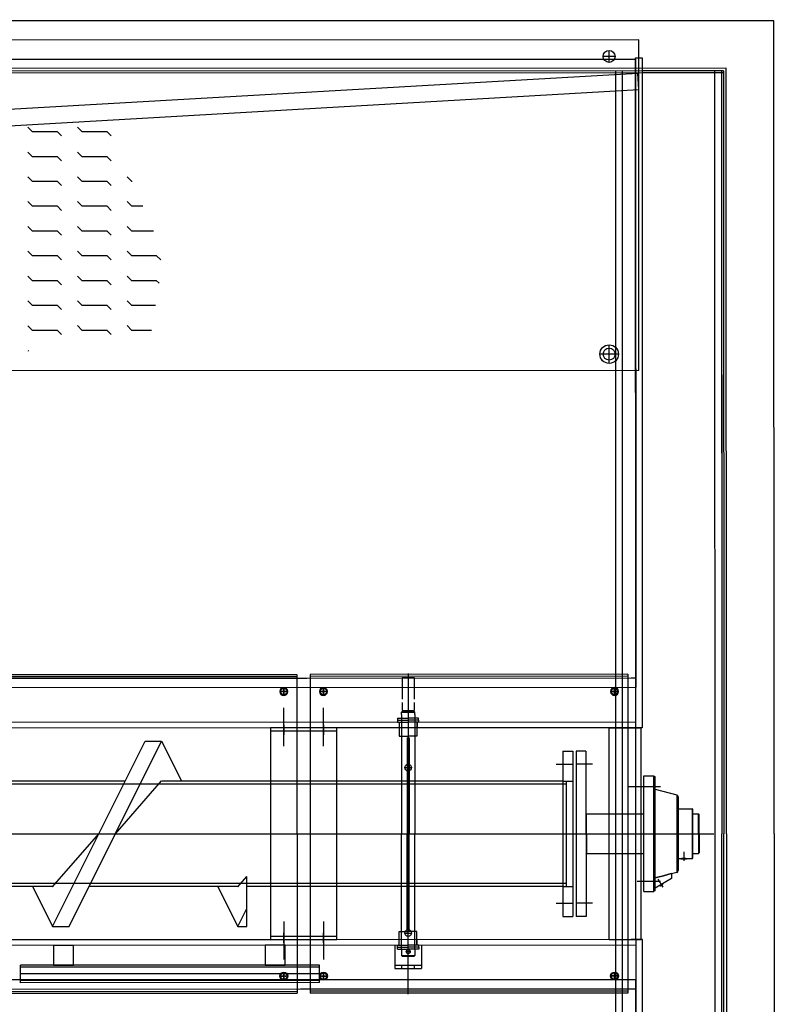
# Model space of a CAD drawing. Header units: metres. Extents: x -270273 to 328371, y -146885 to 591473.
# Tile 106 of 256: x -18513 to -17371, y 8963 to 10451. Entities that reach past the tile are written whole.
import ezdxf

# ---------------------------------------------------------------- set-up
doc = ezdxf.new("R2010")
doc.units = ezdxf.units.M
doc.linetypes.add('CENTER', pattern=[2, 1.25, -0.25, 0.25, -0.25])
doc.layers.get('0').update_dxf_attribs({"color": 151})
for name, color, linetype in [('A_centerlijn_0.25mm', 1, 'CENTER'), ('B-XX-GR-KRUIDEN-G', 98, 'Continuous'), ('Iv-Revisions', 253, 'Continuous')]:
    doc.layers.add(name, color=color, linetype=linetype)

# ---------------------------------------------------------------- blocks, each defined once
blk = doc.blocks.new('Ø12 BA')
blk.add_circle((0, 0), 6)
at = {"layer": 'A_centerlijn_0.25mm'}
for p, q in [((0, -6), (0, 6)), ((-6, 0), (6, 0))]:
    blk.add_line(p, q, dxfattribs=at)
blk = doc.blocks.new('220236-200 ZCS BA')
for p, q in [((-502, 2910.2), (-5581, 2910.2)), ((-502, 1681.2), (-502, 2910.2)), ((-706, 2881.2), (-2706, 2881.2)), ((-706, 2381.2), (-706, 2881.2)), ((-751, 2847.2), (-751, 2865.2)), ((-2691, 2852.1, 0), (-711, 2852.1, 0)), ((-742, 2856.2), (-760, 2856.2)), ((-711, 1841.2), (-711, 2854.2)), ((-711, 2854.2), (-701, 2854.2)), ((-711, 2852.1, 0), (-711, 1916.2, 0)), ((-701, 2854.2), (-701, 1841.2)), ((-574, 2838.2), (-5581, 2838.2)), ((-701, 2834.2), (-5131, 2834.2)), ((-701, 2831.2), (-5131, 2831.2)), ((-2706, 2716.2), (-707.5, 2831.1)), ((-741, 528.2), (-741, 2834.2)), ((-730.9, 528.2), (-730.9, 2834.2)), ((-706, 2806.2), (-707.5, 2831.1)), ((-578, 2834.2), (-701, 2834.2)), ((-578, 2831.2), (-701, 2831.2)), ((-591.1, 528.2), (-591.1, 2834.2)), ((-581, 2834.2), (-581, 1916.2)), ((-581, 2831.2), (-581, 1681.2)), ((-578, 2834.2), (-578, 1681.2)), ((-574, 1681.2), (-574, 2838.2)), ((-2704.6, 2691.3), (-706, 2806.2)), ((-1629.7, 2749.4), (-1623, 2742.8)), ((-1623, 2742.8), (-1585.5, 2742.8)), ((-1585.5, 2742.8), (-1578.9, 2736.2)), ((-1554.7, 2749.4), (-1548, 2742.8)), ((-1548, 2742.8), (-1510.5, 2742.8)), ((-1510.5, 2742.8), (-1503.9, 2736.2)), ((-1629.7, 2711.9), (-1623, 2705.3)), ((-1554.7, 2711.9), (-1548, 2705.3)), ((-1623, 2705.3), (-1585.5, 2705.3)), ((-1585.5, 2705.3), (-1578.9, 2698.7)), ((-1548, 2705.3), (-1510.5, 2705.3)), ((-1510.5, 2705.3), (-1503.9, 2698.7)), ((-1629.7, 2674.4), (-1623, 2667.8)), ((-1623, 2667.8), (-1585.5, 2667.8)), ((-1585.5, 2667.8), (-1578.9, 2661.2)), ((-1554.7, 2674.4), (-1548, 2667.8)), ((-1548, 2667.8), (-1510.5, 2667.8)), ((-1510.5, 2667.8), (-1503.9, 2661.2)), ((-1479.7, 2674.4), (-1473, 2667.8)), ((-1473, 2667.8), (-1472.2, 2667.8)), ((-1629.7, 2636.9), (-1623, 2630.3)), ((-1554.7, 2636.9), (-1548, 2630.3)), ((-1479.7, 2636.9), (-1473, 2630.3)), ((-1623, 2630.3), (-1585.5, 2630.3)), ((-1585.5, 2630.3), (-1578.9, 2623.7)), ((-1548, 2630.3), (-1510.5, 2630.3)), ((-1510.5, 2630.3), (-1503.9, 2623.7)), ((-1473, 2630.3), (-1456, 2630.3)), ((-1629.7, 2599.4), (-1623, 2592.8)), ((-1623, 2592.8), (-1585.5, 2592.8)), ((-1585.5, 2592.8), (-1578.9, 2586.2)), ((-1554.7, 2599.4), (-1548, 2592.8)), ((-1548, 2592.8), (-1510.5, 2592.8)), ((-1510.5, 2592.8), (-1503.9, 2586.2)), ((-1479.7, 2599.4), (-1473, 2592.8)), ((-1473, 2592.8), (-1439.7, 2592.8)), ((-1629.7, 2561.9), (-1623, 2555.3)), ((-1554.7, 2561.9), (-1548, 2555.3)), ((-1479.7, 2561.9), (-1473, 2555.3)), ((-1623, 2555.3), (-1585.5, 2555.3)), ((-1585.5, 2555.3), (-1578.9, 2548.7)), ((-1548, 2555.3), (-1510.5, 2555.3)), ((-1510.5, 2555.3), (-1503.9, 2548.7)), ((-1473, 2555.3), (-1435.5, 2555.3)), ((-1435.5, 2555.3), (-1428.9, 2548.7)), ((-1629.7, 2524.4), (-1623, 2517.8)), ((-1623, 2517.8), (-1585.5, 2517.8)), ((-1585.5, 2517.8), (-1578.9, 2511.2)), ((-1554.7, 2524.4), (-1548, 2517.8)), ((-1548, 2517.8), (-1510.5, 2517.8)), ((-1510.5, 2517.8), (-1503.9, 2511.2)), ((-1479.7, 2524.4), (-1473, 2517.8)), ((-1473, 2517.8), (-1435.5, 2517.8)), ((-1435.5, 2517.8), (-1431.4, 2513.7)), ((-1629.7, 2486.9), (-1623, 2480.3)), ((-1554.7, 2486.9), (-1548, 2480.3)), ((-1479.7, 2486.9), (-1473, 2480.3)), ((-1623, 2480.3), (-1585.5, 2480.3)), ((-1585.5, 2480.3), (-1578.9, 2473.7)), ((-1548, 2480.3), (-1510.5, 2480.3)), ((-1510.5, 2480.3), (-1503.9, 2473.7)), ((-1473, 2480.3), (-1436.7, 2480.3)), ((-1629.7, 2449.4), (-1623, 2442.8)), ((-1623, 2442.8), (-1585.5, 2442.8)), ((-1585.5, 2442.8), (-1578.9, 2436.2)), ((-1554.7, 2449.4), (-1548, 2442.8)), ((-1548, 2442.8), (-1510.5, 2442.8)), ((-1510.5, 2442.8), (-1503.9, 2436.2)), ((-1479.7, 2449.4), (-1473, 2442.8)), ((-1473, 2442.8), (-1442.6, 2442.8)), ((-1629.7, 2411.9), (-1629, 2411.3)), ((-751, 2392.2), (-751, 2420.2)), ((-737, 2406.2), (-765, 2406.2)), ((-706, 2381.2), (-2706, 2381.2)), ((-2076, 1922.2), (-1223, 1922.2)), ((-1223, 1922.2), (-1223, 1440.2)), ((-1203, 1922.2), (-1203, 1440.2)), ((-723, 1922.2), (-1203, 1922.2)), ((-1055, 1923.7), (-1055, 1867.7)), ((-1055, 1923.7), (-1055, 1867.7)), ((-723, 1922.2), (-723, 1440.2)), ((-1218, 1916.2), (-2081, 1916.2)), ((-2076, 1919.2), (-1223, 1919.2)), ((-1208, 1916.2), (-1218, 1916.2)), ((-718, 1916.2), (-1208, 1916.2)), ((-723, 1919.2), (-1203, 1919.2)), ((-1064, 1917.7), (-1064, 1884.7)), ((-1064, 1917.7), (-1046, 1917.7)), ((-1046, 1917.7), (-1046, 1884.7)), ((-711, 1916.2), (-718, 1916.2)), ((-711, 1916.2, 0), (-711, 1902.1, 0)), ((-711, 1841.2), (-711, 1916.2)), ((-711, 1902.1, 0), (-2691, 1902.1, 0)), ((-1238, 1896.3), (-1248, 1896.3)), ((-1243, 1891.3), (-1243, 1901.3)), ((-1178, 1896.3), (-1188, 1896.3)), ((-1183, 1891.3), (-1183, 1901.3)), ((-737, 1896.3), (-749, 1896.3)), ((-738, 1896.3), (-748, 1896.3)), ((-743, 1902.3), (-743, 1890.3)), ((-743, 1891.3), (-743, 1901.3)), ((-1064, 1879.7), (-1064, 1867.7)), ((-1046, 1879.7), (-1046, 1867.7)), ((-1243, 1813.5), (-1243, 1871.4)), ((-1183, 1813.5), (-1183, 1871.4)), ((-1064, 1866.3), (-1065, 1865.3)), ((-1065, 1861.3), (-1065, 1865.3)), ((-1065, 1865.3), (-1045, 1865.3)), ((-1065, 1861.3), (-1065, 1828.9)), ((-1064, 1867.7), (-1046, 1867.7)), ((-1064, 1866.3), (-1046, 1866.3)), ((-1055, 1871.2), (-1055, 1681.2)), ((-1045, 1865.3), (-1046, 1866.3)), ((-1045, 1861.3), (-1045, 1865.3)), ((-1045, 1861.3), (-1045, 1828.9)), ((-711, 1849.7), (-5131, 1849.7)), ((-1243, 1846), (-1243, 1830.9)), ((-1183, 1846), (-1183, 1830.9)), ((-1071, 1855.8), (-1055, 1855.8)), ((-1071, 1855.8), (-1071, 1852.8)), ((-1071, 1852.8), (-1071, 1849.7)), ((-1071, 1852.8), (-1055, 1852.8)), ((-1071, 1849.7), (-1055, 1849.7)), ((-1068.5, 1849.7), (-1068.5, 1841.2)), ((-1068.5, 1849.7), (-1068.5, 1841.2)), ((-1068.5, 1849.7), (-1068.5, 1841.2)), ((-1068.4, 1849.7), (-1068.4, 1828.9)), ((-1065.1, 1855.8), (-1065.1, 1828.9)), ((-1055, 1859.8), (-1055, 1826.7)), ((-1055, 1859.8), (-1055, 1826.7)), ((-1039.1, 1855.8), (-1055, 1855.8)), ((-1039.1, 1852.8), (-1055, 1852.8)), ((-1039.1, 1849.7), (-1055, 1849.7)), ((-1045, 1855.8), (-1045, 1828.9)), ((-1041.7, 1849.7), (-1041.7, 1828.9)), ((-1041.5, 1849.7), (-1041.5, 1841.2)), ((-1041.5, 1849.7), (-1041.5, 1841.2)), ((-1041.5, 1849.7), (-1041.5, 1841.2)), ((-1039.1, 1852.8), (-1039.1, 1855.8)), ((-1039.1, 1852.8), (-1039.1, 1849.7)), ((-1218, 1841.2), (-2081, 1841.2)), ((-1163, 1841.2), (-1263, 1841.2)), ((-1163, 1836.2), (-1263, 1836.2)), ((-1208, 1841.2), (-1218, 1841.2)), ((-718, 1841.2), (-1208, 1841.2)), ((-751, 1521.2), (-751, 1841.2)), ((-751, 1841.2), (-703, 1841.2)), ((-711, 1841.2), (-718, 1841.2)), ((-701, 1841.2), (-711, 1841.2)), ((-711, 1521.2), (-711, 1841.2)), ((-703, 1521.2), (-703, 1841.2)), ((-1592.6, 1541.2), (-1452.6, 1821.2)), ((-1567.6, 1541.2), (-1427.6, 1821.2)), ((-1452.6, 1821.2), (-1427.6, 1821.2)), ((-1427.6, 1821.2), (-1397.6, 1761.2)), ((-1068.4, 1828.9), (-1055, 1828.9)), ((-1065, 1828.9), (-1065, 1681.2)), ((-1056.5, 1826.2), (-1056.5, 1681.2)), ((-1056.5, 1826.2), (-1053.5, 1826.2)), ((-1041.7, 1828.9), (-1055, 1828.9)), ((-1053.5, 1826.2), (-1053.5, 1681.2)), ((-1045, 1828.9), (-1045, 1681.2)), ((-821.3, 1806.2), (-821.3, 1556.2)), ((-821.3, 1806.2), (-806.3, 1806.2)), ((-806.3, 1806.2), (-806.3, 1556.2)), ((-786.2, 1806.2), (-801.2, 1806.2)), ((-801.2, 1806.2), (-801.2, 1556.2)), ((-786.2, 1806.2), (-786.2, 1556.2)), ((-831.3, 1786.2), (-806.3, 1786.2)), ((-776.2, 1786.2), (-801.2, 1786.2)), ((-1060, 1781.2), (-1050, 1781.2)), ((-1482.8, 1760.7), (-1708, 1760.7)), ((-1497.6, 1681.2), (-1427.6, 1761.2)), ((-1427.6, 1761.2), (-1427.1, 1760.7)), ((-821.3, 1760.7), (-1427.1, 1760.7)), ((-1397.6, 1761.2), (-1397.3, 1760.7)), ((-821.3, 1760.7), (-806.3, 1760.7)), ((-816.3, 1760.7), (-816.3, 1601.7)), ((-698.8, 1593.7), (-698.8, 1768.7)), ((-698.8, 1768.7), (-683.8, 1768.7)), ((-683.8, 1768.7), (-683.8, 1593.7)), ((-683.8, 1594.7), (-683.8, 1767.7)), ((-683.8, 1767.7), (-681.8, 1767.7)), ((-681.8, 1594.7), (-681.8, 1767.7)), ((-816.3, 1756.2), (-5061.9, 1756.2)), ((-722.5, 1752.7), (-687.5, 1752.7)), ((-708.8, 1752.7), (-673.7, 1752.7)), ((-683.8, 1749.2), (-683.8, 1749.2)), ((-681.8, 1748.7), (-649, 1739.8)), ((-649, 1739.8), (-649, 1622.6)), ((-646.8, 1736.9), (-646.8, 1625.5)), ((-646.8, 1719), (-625.8, 1719)), ((-625.8, 1719), (-625.8, 1643.4)), ((-625.1, 1718.3), (-625.1, 1644.2)), ((-786.2, 1710.2), (-785.2, 1711.2)), ((-785.2, 1711.2), (-698.8, 1711.2)), ((-785.2, 1681.2), (-785.2, 1711.2)), ((-625.1, 1711.2), (-616.1, 1711.2)), ((-616.1, 1681.2), (-616.1, 1711.2)), ((-616.1, 1711.2), (-615.1, 1710.2)), ((-615.1, 1681.2), (-615.1, 1710.2)), ((-5066, 1681.2), (-593, 1681.2)), ((-5056.9, 1681.2), (-806.3, 1681.2)), ((-1592.6, 1601.2), (-1522.6, 1681.2)), ((-1065, 1533.5), (-1065, 1681.2)), ((-1056.5, 1536.2), (-1056.5, 1681.2)), ((-1055, 1496.1), (-1055, 1681.2)), ((-1053.5, 1536.2), (-1053.5, 1681.2)), ((-1045, 1533.5), (-1045, 1681.2)), ((-801.2, 1681.2), (-615.8, 1681.2)), ((-785.2, 1681.2), (-785.2, 1651.2)), ((-698.8, 1681.2), (-625.1, 1681.2)), ((-616.1, 1681.2), (-616.1, 1651.2)), ((-615.1, 1681.2), (-615.1, 1652.2)), ((-581, 531.2), (-581, 1681.2)), ((-578, 528.2), (-578, 1681.2)), ((-574, 1681.2), (-574, 524.2)), ((-502, 1681.2), (-502, 452.2)), ((-786.2, 1652.2), (-785.2, 1651.2)), ((-638.4, 1653.8), (-638.4, 1640.1)), ((-616.1, 1651.2), (-615.1, 1652.2)), ((-785.2, 1651.2), (-698.8, 1651.2)), ((-642.9, 1643.4), (-646.8, 1643.4)), ((-642.9, 1642.6), (-642.9, 1643.4)), ((-642.9, 1643.4), (-642.9, 1643.4)), ((-642.9, 1643.4), (-642.9, 1643.4)), ((-642.9, 1643.4), (-642.9, 1643.4)), ((-642.9, 1643.4), (-642.9, 1643.4)), ((-642.9, 1643.4), (-642.9, 1643.4)), ((-642.9, 1643.4), (-642.9, 1643.4)), ((-642.9, 1643.4), (-642.9, 1643.4)), ((-642.9, 1643.4), (-642.9, 1643.4)), ((-642.9, 1643.4), (-642.9, 1643.4)), ((-642.9, 1643.4), (-642.9, 1643.4)), ((-642.9, 1643.4), (-642.9, 1643.4)), ((-642.9, 1643.4), (-642.9, 1643.4)), ((-642.8, 1643.4), (-642.9, 1643.4)), ((-642.9, 1643.4), (-642.8, 1643.4)), ((-642.9, 1643.4), (-642.9, 1643.4)), ((-642.9, 1643.4), (-642.9, 1643.4)), ((-642.9, 1643.4), (-642.9, 1643.4)), ((-642.9, 1643.4), (-642.9, 1643.4)), ((-642.9, 1643.4), (-642.9, 1643.4)), ((-642.9, 1643.4), (-642.9, 1643.4)), ((-634, 1642.6), (-642.9, 1642.6)), ((-642.8, 1643.4), (-642.8, 1643.4)), ((-642.8, 1643.4), (-642.8, 1643.4)), ((-642.8, 1643.4), (-642.8, 1643.4)), ((-642.8, 1643.4), (-642.8, 1643.4)), ((-642.8, 1643.4), (-642.8, 1643.4)), ((-642.8, 1643.4), (-642.8, 1643.4)), ((-642.8, 1643.4), (-642.8, 1643.4)), ((-642.8, 1643.4), (-642.8, 1643.4)), ((-642.7, 1643.4), (-642.8, 1643.4)), ((-642.8, 1643.4), (-642.7, 1643.4)), ((-642.8, 1643.4), (-642.8, 1643.4)), ((-642.8, 1643.4), (-642.8, 1643.4)), ((-642.8, 1643.4), (-642.8, 1643.4)), ((-642.7, 1643.5), (-642.7, 1643.4)), ((-642.7, 1643.5), (-642.7, 1643.5)), ((-642.6, 1643.5), (-642.7, 1643.5)), ((-642.7, 1643.4), (-642.6, 1643.5)), ((-642.7, 1643.4), (-642.7, 1643.4)), ((-642.7, 1643.4), (-642.7, 1643.4)), ((-642.7, 1643.4), (-642.7, 1643.4)), ((-642.7, 1643.4), (-642.7, 1643.4)), ((-642.7, 1643.4), (-642.7, 1643.4)), ((-642.7, 1643.4), (-642.7, 1643.4)), ((-642.6, 1643.5), (-642.6, 1643.5)), ((-642.6, 1643.5), (-642.6, 1643.5)), ((-642.6, 1643.5), (-642.6, 1643.5)), ((-642.6, 1643.5), (-642.6, 1643.5)), ((-642.5, 1643.5), (-642.6, 1643.5)), ((-642.6, 1643.5), (-642.5, 1643.5)), ((-642.6, 1643.5), (-642.6, 1643.5)), ((-642.6, 1643.5), (-642.6, 1643.5)), ((-642.5, 1643.5), (-642.5, 1643.5)), ((-642.5, 1643.5), (-642.5, 1643.5)), ((-642.5, 1643.5), (-642.5, 1643.5)), ((-642.4, 1643.5), (-642.5, 1643.5)), ((-642.5, 1643.5), (-642.4, 1643.5)), ((-642.5, 1643.5), (-642.5, 1643.5)), ((-642.4, 1643.5), (-642.4, 1643.5)), ((-642.4, 1643.5), (-642.4, 1643.5)), ((-642.4, 1643.5), (-642.4, 1643.5)), ((-642.3, 1643.5), (-642.4, 1643.5)), ((-642.4, 1643.5), (-642.3, 1643.5)), ((-642.4, 1643.5), (-642.4, 1643.5)), ((-642.3, 1643.5), (-642.3, 1643.5)), ((-642.3, 1643.5), (-642.3, 1643.5)), ((-642.2, 1643.5), (-642.3, 1643.5)), ((-642.3, 1643.5), (-642.2, 1643.5)), ((-642.3, 1643.5), (-642.3, 1643.5)), ((-642.3, 1643.5), (-642.3, 1643.5)), ((-642.2, 1643.5), (-642.2, 1643.5)), ((-642.2, 1643.5), (-642.2, 1643.5)), ((-642.2, 1643.5), (-642.2, 1643.5)), ((-642.1, 1643.5), (-642.2, 1643.5)), ((-642.2, 1643.5), (-642.1, 1643.5)), ((-642.1, 1643.5), (-642.1, 1643.5)), ((-642.1, 1643.5), (-642.1, 1643.5)), ((-642, 1643.5), (-642.1, 1643.5)), ((-642.1, 1643.5), (-642, 1643.5)), ((-642.1, 1643.5), (-642.1, 1643.5)), ((-642, 1643.5), (-642, 1643.5)), ((-642, 1643.5), (-642, 1643.5)), ((-641.9, 1643.5), (-642, 1643.5)), ((-642, 1643.5), (-641.9, 1643.5)), ((-642, 1643.5), (-642, 1643.5)), ((-641.9, 1643.5), (-641.9, 1643.5)), ((-641.9, 1643.5), (-641.9, 1643.5)), ((-641.8, 1643.5), (-641.9, 1643.5)), ((-641.9, 1643.5), (-641.8, 1643.5)), ((-641.8, 1643.5), (-641.8, 1643.5)), ((-641.7, 1643.5), (-641.8, 1643.5)), ((-641.8, 1643.5), (-641.7, 1643.5)), ((-641.7, 1643.6), (-641.7, 1643.5)), ((-641.6, 1643.6), (-641.7, 1643.6)), ((-641.7, 1643.5), (-641.6, 1643.6)), ((-641.7, 1643.5), (-641.7, 1643.5)), ((-641.7, 1643.5), (-641.7, 1643.5)), ((-641.6, 1643.6), (-641.6, 1643.6)), ((-641.6, 1643.6), (-641.6, 1643.6)), ((-641.5, 1643.6), (-641.6, 1643.6)), ((-641.6, 1643.6), (-641.5, 1643.6)), ((-641.6, 1643.6), (-641.6, 1643.6)), ((-641.5, 1643.6), (-641.5, 1643.6)), ((-641.5, 1643.6), (-641.5, 1643.6)), ((-641.4, 1643.6), (-641.5, 1643.6)), ((-641.5, 1643.6), (-641.4, 1643.6)), ((-641.5, 1643.6), (-641.5, 1643.6)), ((-641.4, 1643.6), (-641.4, 1643.6)), ((-641.3, 1643.6), (-641.4, 1643.6)), ((-641.4, 1643.6), (-641.3, 1643.6)), ((-641.3, 1643.6), (-641.3, 1643.6)), ((-641.2, 1643.6), (-641.3, 1643.6)), ((-641.3, 1643.6), (-641.2, 1643.6)), ((-641.2, 1643.6), (-641.2, 1643.6)), ((-641.2, 1643.6), (-641.2, 1643.6)), ((-641.1, 1643.6), (-641.2, 1643.6)), ((-641.2, 1643.6), (-641.1, 1643.6)), ((-641.1, 1643.6), (-641.1, 1643.6)), ((-641, 1643.6), (-641.1, 1643.6)), ((-641.1, 1643.6), (-641, 1643.6)), ((-641, 1643.6), (-641, 1643.6)), ((-640.9, 1643.6), (-641, 1643.6)), ((-641, 1643.6), (-640.8, 1643.6)), ((-641, 1643.6), (-641, 1643.6)), ((-640.9, 1643.6), (-640.9, 1643.6)), ((-640.8, 1643.6), (-640.9, 1643.6)), ((-640.8, 1643.6), (-640.8, 1643.6)), ((-640.8, 1643.6), (-640.8, 1643.6)), ((-640.7, 1643.6), (-640.8, 1643.6)), ((-640.8, 1643.6), (-640.7, 1643.6)), ((-640.6, 1643.6), (-640.7, 1643.6)), ((-640.7, 1643.6), (-640.6, 1643.6)), ((-640.6, 1643.6), (-640.6, 1643.6)), ((-640.5, 1643.6), (-640.6, 1643.6)), ((-640.6, 1643.6), (-640.5, 1643.6)), ((-640.5, 1643.6), (-640.5, 1643.6)), ((-640.5, 1643.6), (-640.5, 1643.6)), ((-640.4, 1643.6), (-640.5, 1643.6)), ((-640.5, 1643.6), (-640.4, 1643.6)), ((-640.4, 1643.6), (-640.4, 1643.6)), ((-640.3, 1643.6), (-640.4, 1643.6)), ((-640.4, 1643.6), (-640.3, 1643.6)), ((-640.2, 1643.6), (-640.3, 1643.6)), ((-640.3, 1643.6), (-640.1, 1643.6)), ((-640.3, 1643.6), (-640.3, 1643.6)), ((-640.2, 1643.6), (-640.2, 1643.6)), ((-640.1, 1643.6), (-640.2, 1643.6)), ((-640.1, 1643.7), (-640.1, 1643.6)), ((-640.1, 1643.7), (-640.1, 1643.7)), ((-640, 1643.7), (-640.1, 1643.7)), ((-640.1, 1643.6), (-640, 1643.7)), ((-639.9, 1643.7), (-640, 1643.7)), ((-640, 1643.7), (-639.9, 1643.7)), ((-639.9, 1643.7), (-639.9, 1643.7)), ((-639.8, 1643.7), (-639.9, 1643.7)), ((-639.9, 1643.7), (-639.8, 1643.7)), ((-639.8, 1643.7), (-639.8, 1643.7)), ((-639.7, 1643.7), (-639.8, 1643.7)), ((-639.8, 1643.7), (-639.6, 1643.7)), ((-639.7, 1643.7), (-639.7, 1643.7)), ((-639.6, 1643.7), (-639.7, 1643.7)), ((-639.6, 1643.7), (-639.6, 1643.7)), ((-639.6, 1643.7), (-639.6, 1643.7)), ((-639.5, 1643.7), (-639.6, 1643.7)), ((-639.6, 1643.7), (-639.5, 1643.7)), ((-639.6, 1643.7), (-639.6, 1643.7)), ((-639.4, 1643.7), (-639.5, 1643.7)), ((-639.5, 1643.7), (-639.4, 1643.7)), ((-639.4, 1643.7), (-639.4, 1643.7)), ((-639.4, 1643.7), (-639.4, 1643.7)), ((-639.3, 1643.7), (-639.4, 1643.7)), ((-639.4, 1643.7), (-639.3, 1643.7)), ((-639.2, 1643.7), (-639.3, 1643.7)), ((-639.3, 1643.7), (-639.1, 1643.7)), ((-639.2, 1643.7), (-639.2, 1643.7)), ((-639.1, 1643.7), (-639.2, 1643.7)), ((-639, 1643.7), (-639.1, 1643.7)), ((-639.1, 1643.7), (-639, 1643.7)), ((-639, 1643.7), (-639, 1643.7)), ((-639, 1643.7), (-639, 1643.7)), ((-638.9, 1643.7), (-639, 1643.7)), ((-639, 1643.7), (-638.9, 1643.7)), ((-638.9, 1643.7), (-638.9, 1643.7)), ((-638.8, 1643.7), (-638.9, 1643.7)), ((-638.9, 1643.7), (-638.8, 1643.7)), ((-638.7, 1643.7), (-638.8, 1643.7)), ((-638.8, 1643.7), (-638.6, 1643.7)), ((-638.8, 1643.7), (-638.8, 1643.7)), ((-638.7, 1643.7), (-638.7, 1643.7)), ((-638.6, 1643.7), (-638.7, 1643.7)), ((-638.6, 1643.7), (-638.6, 1643.7)), ((-638.5, 1643.7), (-638.6, 1643.7)), ((-638.6, 1643.7), (-638.5, 1643.7)), ((-638.5, 1643.7), (-638.5, 1643.7)), ((-638.4, 1643.7), (-638.5, 1643.7)), ((-638.5, 1643.7), (-638.4, 1643.7)), ((-638.4, 1643.7), (-638.4, 1643.7)), ((-638.3, 1643.7), (-638.4, 1643.7)), ((-638.4, 1643.7), (-638.3, 1643.7)), ((-638.4, 1643.7), (-638.4, 1643.7)), ((-638.3, 1643.7), (-638.3, 1643.7)), ((-638.3, 1643.7), (-638.3, 1643.7)), ((-638.2, 1643.7), (-638.3, 1643.7)), ((-638.3, 1643.7), (-638.1, 1643.7)), ((-638.2, 1643.7), (-638.2, 1643.7)), ((-638.1, 1643.7), (-638.2, 1643.7)), ((-638, 1643.7), (-638.1, 1643.7)), ((-638.1, 1643.7), (-638, 1643.7)), ((-638.1, 1643.7), (-638.1, 1643.7)), ((-638, 1643.7), (-638, 1643.7)), ((-637.9, 1643.7), (-638, 1643.7)), ((-638, 1643.7), (-637.9, 1643.7)), ((-637.9, 1643.7), (-637.9, 1643.7)), ((-637.8, 1643.7), (-637.9, 1643.7)), ((-637.9, 1643.7), (-637.7, 1643.7)), ((-637.8, 1643.7), (-637.8, 1643.7)), ((-637.7, 1643.7), (-637.8, 1643.7)), ((-637.6, 1643.7), (-637.7, 1643.7)), ((-637.7, 1643.7), (-637.6, 1643.7)), ((-637.6, 1643.7), (-637.6, 1643.7)), ((-637.5, 1643.7), (-637.6, 1643.7)), ((-637.6, 1643.7), (-637.5, 1643.7)), ((-637.5, 1643.7), (-637.5, 1643.7)), ((-637.5, 1643.7), (-637.5, 1643.7)), ((-637.4, 1643.7), (-637.5, 1643.7)), ((-637.5, 1643.7), (-637.4, 1643.7)), ((-637.3, 1643.7), (-637.4, 1643.7)), ((-637.4, 1643.7), (-637.3, 1643.7)), ((-637.3, 1643.7), (-637.3, 1643.7)), ((-637.3, 1643.7), (-637.3, 1643.7)), ((-637.2, 1643.7), (-637.3, 1643.7)), ((-637.3, 1643.7), (-637.2, 1643.7)), ((-637.1, 1643.7), (-637.2, 1643.7)), ((-637.2, 1643.7), (-637.1, 1643.7)), ((-637.1, 1643.7), (-637.1, 1643.7)), ((-637.1, 1643.7), (-637.1, 1643.7)), ((-637, 1643.7), (-637.1, 1643.7)), ((-637.1, 1643.7), (-637, 1643.7)), ((-637, 1643.7), (-637, 1643.7)), ((-636.9, 1643.7), (-637, 1643.7)), ((-637, 1643.7), (-636.9, 1643.7)), ((-636.8, 1643.7), (-636.9, 1643.7)), ((-636.9, 1643.7), (-636.7, 1643.6)), ((-636.8, 1643.7), (-636.8, 1643.7)), ((-636.7, 1643.6), (-636.8, 1643.7)), ((-636.7, 1643.6), (-636.7, 1643.6)), ((-636.6, 1643.6), (-636.7, 1643.6)), ((-636.7, 1643.6), (-636.6, 1643.6)), ((-636.6, 1643.6), (-636.6, 1643.6)), ((-636.5, 1643.6), (-636.6, 1643.6)), ((-636.6, 1643.6), (-636.5, 1643.6)), ((-636.6, 1643.6), (-636.6, 1643.6)), ((-636.4, 1643.6), (-636.5, 1643.6)), ((-636.5, 1643.6), (-636.4, 1643.6)), ((-636.5, 1643.6), (-636.5, 1643.6)), ((-636.4, 1643.6), (-636.4, 1643.6)), ((-636.4, 1643.6), (-636.4, 1643.6)), ((-636.3, 1643.6), (-636.4, 1643.6)), ((-636.4, 1643.6), (-636.3, 1643.6)), ((-636.2, 1643.6), (-636.3, 1643.6)), ((-636.3, 1643.6), (-636.2, 1643.6)), ((-636.2, 1643.6), (-636.2, 1643.6)), ((-636.1, 1643.6), (-636.2, 1643.6)), ((-636.2, 1643.6), (-636, 1643.6)), ((-636.1, 1643.6), (-636.1, 1643.6)), ((-636, 1643.6), (-636.1, 1643.6)), ((-636, 1643.6), (-636, 1643.6)), ((-636, 1643.6), (-636, 1643.6)), ((-635.9, 1643.6), (-636, 1643.6)), ((-636, 1643.6), (-635.9, 1643.6)), ((-635.9, 1643.6), (-635.9, 1643.6)), ((-635.8, 1643.6), (-635.9, 1643.6)), ((-635.9, 1643.6), (-635.8, 1643.6)), ((-635.9, 1643.6), (-635.9, 1643.6)), ((-635.7, 1643.6), (-635.8, 1643.6)), ((-635.8, 1643.6), (-635.7, 1643.6)), ((-635.7, 1643.6), (-635.7, 1643.6)), ((-635.7, 1643.6), (-635.7, 1643.6)), ((-635.6, 1643.6), (-635.7, 1643.6)), ((-635.7, 1643.6), (-635.6, 1643.6)), ((-635.6, 1643.6), (-635.6, 1643.6)), ((-635.5, 1643.6), (-635.6, 1643.6)), ((-635.6, 1643.6), (-635.5, 1643.6)), ((-635.5, 1643.6), (-635.5, 1643.6)), ((-635.5, 1643.6), (-635.5, 1643.6)), ((-635.4, 1643.6), (-635.5, 1643.6)), ((-635.5, 1643.6), (-635.4, 1643.6)), ((-635.4, 1643.6), (-635.4, 1643.6)), ((-635.4, 1643.6), (-635.4, 1643.6)), ((-635.3, 1643.6), (-635.4, 1643.6)), ((-635.4, 1643.6), (-635.3, 1643.6)), ((-635.3, 1643.6), (-635.3, 1643.6)), ((-635.3, 1643.6), (-635.3, 1643.6)), ((-635.2, 1643.6), (-635.3, 1643.6)), ((-635.3, 1643.6), (-635.2, 1643.5)), ((-635.3, 1643.6), (-635.3, 1643.6)), ((-635.3, 1643.6), (-635.3, 1643.6)), ((-635.2, 1643.5), (-635.2, 1643.6)), ((-635.2, 1643.5), (-635.2, 1643.5)), ((-635.1, 1643.5), (-635.2, 1643.5)), ((-635.2, 1643.5), (-635.1, 1643.5)), ((-635.1, 1643.5), (-635.1, 1643.5)), ((-635.1, 1643.5), (-635.1, 1643.5)), ((-635, 1643.5), (-635.1, 1643.5)), ((-635.1, 1643.5), (-635, 1643.5)), ((-635, 1643.5), (-635, 1643.5)), ((-634.9, 1643.5), (-635, 1643.5)), ((-635, 1643.5), (-634.9, 1643.5)), ((-634.9, 1643.5), (-634.9, 1643.5)), ((-634.9, 1643.5), (-634.9, 1643.5)), ((-634.9, 1643.5), (-634.9, 1643.5)), ((-634.8, 1643.5), (-634.9, 1643.5)), ((-634.9, 1643.5), (-634.8, 1643.5)), ((-634.8, 1643.5), (-634.8, 1643.5)), ((-634.7, 1643.5), (-634.8, 1643.5)), ((-634.8, 1643.5), (-634.7, 1643.5)), ((-634.8, 1643.5), (-634.8, 1643.5)), ((-634.8, 1643.5), (-634.8, 1643.5)), ((-634.7, 1643.5), (-634.7, 1643.5)), ((-634.7, 1643.5), (-634.7, 1643.5)), ((-634.7, 1643.5), (-634.7, 1643.5)), ((-634.6, 1643.5), (-634.7, 1643.5)), ((-634.7, 1643.5), (-634.6, 1643.5)), ((-634.6, 1643.5), (-634.6, 1643.5)), ((-634.6, 1643.5), (-634.6, 1643.5)), ((-634.5, 1643.5), (-634.6, 1643.5)), ((-634.6, 1643.5), (-634.5, 1643.5)), ((-634.6, 1643.5), (-634.6, 1643.5)), ((-634.6, 1643.5), (-634.6, 1643.5)), ((-634.5, 1643.5), (-634.5, 1643.5)), ((-634.5, 1643.5), (-634.5, 1643.5)), ((-634.5, 1643.5), (-634.5, 1643.5)), ((-634.5, 1643.5), (-634.5, 1643.5)), ((-634.4, 1643.5), (-634.5, 1643.5)), ((-634.5, 1643.5), (-634.4, 1643.5)), ((-634.4, 1643.5), (-634.4, 1643.5)), ((-634.4, 1643.5), (-634.4, 1643.5)), ((-634.3, 1643.5), (-634.4, 1643.5)), ((-634.4, 1643.5), (-634.3, 1643.5)), ((-634.4, 1643.5), (-634.4, 1643.5)), ((-634.4, 1643.5), (-634.4, 1643.5)), ((-634.3, 1643.5), (-634.3, 1643.5)), ((-634.3, 1643.5), (-634.3, 1643.5)), ((-634.3, 1643.5), (-634.3, 1643.5)), ((-634.3, 1643.5), (-634.3, 1643.5)), ((-634.2, 1643.5), (-634.3, 1643.5)), ((-634.3, 1643.5), (-634.2, 1643.5)), ((-634.3, 1643.5), (-634.3, 1643.5)), ((-634.2, 1643.5), (-634.2, 1643.5)), ((-634.2, 1643.5), (-634.2, 1643.5)), ((-634.2, 1643.4), (-634.2, 1643.5)), ((-634.2, 1643.5), (-634.2, 1643.4)), ((-634.2, 1643.4), (-634.2, 1643.4)), ((-634.2, 1643.4), (-634.2, 1643.4)), ((-634.2, 1643.4), (-634.2, 1643.4)), ((-634.1, 1643.4), (-634.2, 1643.4)), ((-634.2, 1643.4), (-634.1, 1643.4)), ((-634.2, 1643.4), (-634.2, 1643.4)), ((-634.1, 1643.4), (-634.1, 1643.4)), ((-634.1, 1643.4), (-634.1, 1643.4)), ((-634.1, 1643.4), (-634.1, 1643.4)), ((-634.1, 1643.4), (-634.1, 1643.4)), ((-634.1, 1643.4), (-634.1, 1643.4)), ((-634.1, 1643.4), (-634.1, 1643.4)), ((-634.1, 1643.4), (-634.1, 1643.4)), ((-634.1, 1643.4), (-634.1, 1643.4)), ((-634, 1643.4), (-634.1, 1643.4)), ((-634.1, 1643.4), (-634, 1643.4)), ((-634.1, 1643.4), (-634.1, 1643.4)), ((-634.1, 1643.4), (-634.1, 1643.4)), ((-634.1, 1643.4), (-634.1, 1643.4)), ((-634, 1643.4), (-634, 1643.4)), ((-634, 1643.4), (-634, 1643.4)), ((-634, 1643.4), (-634, 1643.4)), ((-634, 1643.4), (-634, 1643.4)), ((-634, 1643.4), (-634, 1643.4)), ((-634, 1643.4), (-634, 1643.4)), ((-634, 1643.4), (-634, 1643.4)), ((-634, 1643.4), (-634, 1643.4)), ((-634, 1643.4), (-634, 1643.4)), ((-634, 1643.4), (-634, 1643.4)), ((-634, 1643.4), (-634, 1643.4)), ((-634, 1643.4), (-634, 1643.4)), ((-634, 1643.4), (-634, 1643.4)), ((-634, 1643.4), (-634, 1643.4)), ((-634, 1643.4), (-634, 1643.4)), ((-634, 1643.4), (-634, 1643.4)), ((-634, 1643.4), (-634, 1643.4)), ((-634, 1643.4), (-634, 1643.4)), ((-634, 1643.4), (-634, 1643.4)), ((-634, 1643.4), (-634, 1643.4)), ((-634, 1643.4), (-634, 1642.6)), ((-625.8, 1643.4), (-634, 1643.4)), ((-625.1, 1651.2), (-616.1, 1651.2)), ((-649, 1622.6), (-657.2, 1620.4)), ((-1312.6, 1601.2), (-1299.1, 1616.7)), ((-1299.1, 1541.2), (-1299.1, 1616.7)), ((-708.8, 1609.7), (-673.7, 1609.7)), ((-677.5, 1615.6), (-681.8, 1614.4)), ((-681.8, 1614.4), (-677.5, 1615.6)), ((-657.2, 1613.3), (-681.8, 1599)), ((-669.2, 1617.8), (-677.5, 1615.6)), ((-677.5, 1615.6), (-669.2, 1617.8)), ((-677.5, 1612.6), (-670.3, 1600.2)), ((-661.1, 1620), (-669.2, 1617.8)), ((-669.2, 1617.8), (-661.1, 1620)), ((-657.2, 1621.1), (-661.1, 1620)), ((-661.1, 1620), (-657.2, 1621.1)), ((-657.2, 1621.1), (-657.2, 1613.3)), ((-816.3, 1606.2), (-5061.9, 1606.2)), ((-1592.1, 1601.7), (-1817.3, 1601.7)), ((-1622.8, 1601.7), (-1622.6, 1601.2)), ((-1622.6, 1601.2), (-1592.6, 1541.2)), ((-1593, 1601.7), (-1592.6, 1601.2)), ((-1312.1, 1601.7), (-1537.3, 1601.7)), ((-1342.8, 1601.7), (-1342.6, 1601.2)), ((-1342.6, 1601.2), (-1312.6, 1541.2)), ((-1313, 1601.7), (-1312.6, 1601.2)), ((-821.3, 1601.7), (-1299.1, 1601.7)), ((-821.3, 1601.7), (-806.3, 1601.7)), ((-698.8, 1593.7), (-683.8, 1593.7)), ((-681.8, 1594.7), (-683.8, 1594.7)), ((-670.5, 1604.4), (-673.9, 1602.4)), ((-673.6, 1602.3), (-673.9, 1602.4)), ((-670.5, 1604.1), (-673.6, 1602.3)), ((-671, 1603.5), (-672.9, 1602.4)), ((-671.8, 1603.7), (-672.6, 1603.2)), ((-672.4, 1602.7), (-672.6, 1603.2)), ((-671.8, 1603.7), (-671.5, 1603.2)), ((-670.5, 1604.4), (-670.5, 1604.1)), ((-1312.6, 1541.2), (-1299.1, 1568.2)), ((-831.3, 1576.2), (-806.3, 1576.2)), ((-776.2, 1576.2), (-801.2, 1576.2)), ((-1243, 1548.9), (-1243, 1491.1)), ((-1183, 1548.9), (-1183, 1491.1)), ((-821.3, 1556.2), (-806.3, 1556.2)), ((-786.2, 1556.2), (-801.2, 1556.2)), ((-1592.6, 1541.2), (-1567.6, 1541.2)), ((-1312.6, 1541.2), (-1299.1, 1541.2)), ((-1068.4, 1533.5), (-1055, 1533.5)), ((-1068.4, 1512.7), (-1068.4, 1533.5)), ((-1065.1, 1506.6), (-1065.1, 1533.5)), ((-1065, 1506.6), (-1065, 1533.5)), ((-1056.5, 1536.2), (-1053.5, 1536.2)), ((-1055, 1502.6), (-1055, 1535.7)), ((-1055, 1502.6), (-1055, 1535.7)), ((-1041.7, 1533.5), (-1055, 1533.5)), ((-1045, 1506.6), (-1045, 1533.5)), ((-1045, 1506.6), (-1045, 1533.5)), ((-1041.7, 1512.7), (-1041.7, 1533.5)), ((-1218, 1521.2), (-2081, 1521.2)), ((-1163, 1526.2), (-1263, 1526.2)), ((-1163, 1521.2), (-1263, 1521.2)), ((-1243, 1516.4), (-1243, 1531.6)), ((-1208, 1521.2), (-1218, 1521.2)), ((-718, 1521.2), (-1208, 1521.2)), ((-1183, 1516.4), (-1183, 1531.6)), ((-1068.5, 1512.7), (-1068.5, 1521.2)), ((-1068.5, 1512.7), (-1068.5, 1521.2)), ((-1068.5, 1512.7), (-1068.5, 1521.2)), ((-1060, 1531.2), (-1050, 1531.2)), ((-1041.5, 1512.7), (-1041.5, 1521.2)), ((-1041.5, 1512.7), (-1041.5, 1521.2)), ((-1041.5, 1512.7), (-1041.5, 1521.2)), ((-751, 1521.2), (-703, 1521.2)), ((-711, 1521.2), (-718, 1521.2)), ((-711, 1521.2), (-711, 508.2)), ((-701, 1521.2), (-711, 1521.2)), ((-711, 1521.2), (-711, 1446.2)), ((-701, 508.2), (-701, 1521.2)), ((-711, 1512.7), (-5131, 1512.7)), ((-1075, 1512.7), (-1075, 1477.7)), ((-1071, 1509.6), (-1071, 1512.7)), ((-1071, 1512.7), (-1055, 1512.7)), ((-1071, 1506.6), (-1071, 1509.6)), ((-1071, 1509.6), (-1055, 1509.6)), ((-1071, 1506.6), (-1055, 1506.6)), ((-1065, 1506.6), (-1065, 1497.1)), ((-1039.1, 1512.7), (-1055, 1512.7)), ((-1039.1, 1509.6), (-1055, 1509.6)), ((-1039.1, 1506.6), (-1055, 1506.6)), ((-1045, 1506.6), (-1045, 1497.1)), ((-1039.1, 1509.6), (-1039.1, 1512.7)), ((-1039.1, 1509.6), (-1039.1, 1506.6)), ((-1035, 1512.7), (-1035, 1477.7)), ((-1064, 1496.1), (-1065, 1497.1)), ((-1065, 1497.1), (-1045, 1497.1)), ((-1064, 1496.1), (-1046, 1496.1)), ((-1058, 1503.1), (-1052, 1503.1)), ((-1055, 1438.7), (-1055, 1494.7)), ((-1045, 1497.1), (-1046, 1496.1)), ((-1189, 1482.7), (-1641, 1482.7)), ((-1641, 1456.3), (-1641, 1482.7)), ((-1189, 1479.7), (-1641, 1479.7)), ((-1189, 1456.3), (-1189, 1482.7)), ((-1075, 1482.7), (-1035, 1482.7)), ((-1075, 1477.7), (-1035, 1477.7)), ((-1064.5, 1477.7), (-1064.5, 1482.7)), ((-1045.5, 1477.7), (-1045.5, 1482.7)), ((-711, 1460.4, 0), (-2691, 1460.4, 0)), ((-1189, 1469.5), (-1641, 1469.5)), ((-1189, 1459.3), (-1641, 1459.3)), ((-1238, 1466.2), (-1248, 1466.2)), ((-1243, 1471.2), (-1243, 1461.2)), ((-1178, 1466.2), (-1188, 1466.2)), ((-1183, 1471.2), (-1183, 1461.2)), ((-737, 1466.2), (-749, 1466.2)), ((-738, 1466.2), (-748, 1466.2)), ((-743, 1460.2), (-743, 1472.2)), ((-743, 1471.2), (-743, 1461.2)), ((-711, 510.4, 0), (-711, 1460.4, 0)), ((-1218, 1446.2), (-2081, 1446.2)), ((-1189, 1456.3), (-1641, 1456.3)), ((-1208, 1446.2), (-1218, 1446.2)), ((-718, 1446.2), (-1208, 1446.2)), ((-711, 1446.2), (-718, 1446.2)), ((-2076, 1443.2), (-1223, 1443.2)), ((-2076, 1440.2), (-1223, 1440.2)), ((-723, 1443.2), (-1203, 1443.2)), ((-723, 1440.2), (-1203, 1440.2))]:
    blk.add_line(p, q)
for points in [[(-1163, 1841.2), (-1263, 1841.2), (-1263, 1521.2), (-1163, 1521.2)], [(-1591, 1482.7), (-1561, 1482.7), (-1561, 1512.7), (-1591, 1512.7)], [(-1271, 1482.7), (-1241, 1482.7), (-1241, 1512.7), (-1271, 1512.7)]]:
    blk.add_lwpolyline(points, close=True)
for centre, radius in [((-751, 2856.2), 9), ((-751, 2406.2), 14), ((-751, 2406.2), 9), ((-1243, 1896.3), 5), ((-1183, 1896.3), 5), ((-743, 1896.3), 5), ((-1055, 1781.2), 5), ((-1055, 1531.2), 5), ((-1055, 1503.1), 3), ((-1243, 1466.2), 5), ((-1183, 1466.2), 5), ((-743, 1466.2), 5)]:
    blk.add_circle(centre, radius)
for centre, radius, start, end in [((-649.8, 1736.9), 3, 0, 74.9121), ((-625.8, 1718.3), 0.75, 360, 90), ((-625.8, 1644.2), 0.75, 270, 0), ((-649.8, 1625.5), 3, 285.0879, 0), ((-673.6, 1603.4), 1, 192.6488, 255.0879), ((-673.4, 1603.3), 1, 255.0879, 300.0879), ((-672.2, 1603.4), 0.5, 210.0879, 30.0879), ((-671.5, 1604.4), 1, 300.0879, 345.0879), ((-671.4, 1604.7), 1, 345.0879, 47.527)]:
    blk.add_arc(centre, radius, start, end)
at = {"extrusion": (0, 0, -1), "zscale": -1, "rotation": 180}
for p in [(1243, 1896.3), (1183, 1896.3), (743, 1896.3)]:
    blk.add_blockref('Ø12 BA', p, dxfattribs=at)
for p in [(-1243, 1466.2), (-1183, 1466.2), (-743, 1466.2)]:
    blk.add_blockref('Ø12 BA', p)

msp = doc.modelspace()

# ---------------------------------------------------------------- hatches: boundary and pattern name
at = {"layer": 'B-XX-GR-KRUIDEN-G'}
h = msp.add_hatch(dxfattribs=at)
h.set_pattern_fill('SWAMP', color=256, scale=200, angle=-97.4574917, style=0)
h.set_pattern_definition([(0.0124, (-169787, -20064), (2539.05, 4399.95), [635, -4445]), (90.0124, (-169469.6, -20063.8), (-2540.95, 4398.85), [317.5, -8481.32]), (90.0124, (-169390.2, -20063.7), (-2540.95, 4398.85), [254, -8544.82]), (90.0124, (-169549, -20063.8), (-2540.95, 4398.85), [254, -8544.82]), (60.0124, (-169311, -20063.7), (-2540.94, 4398.855), [203.2, -4876.8]), (120.0124, (-169628.3, -20064), (-5079.99, -1.09), [203.2, -4876.8])])
edge = h.paths.add_edge_path()
edge.add_line((36170.9472, 25155.5698), (38807.233, 18258.8926))
edge.add_line((38807.233, 18258.8926), (38810.3624, 3780.8225))
edge.add_line((38810.3624, 3780.8225), (36139.8786, 3788.9985))
edge.add_line((36139.8786, 3788.9985), (36139.3863, 6066.7589))
edge.add_arc((26136.1817, 6260.7563), 10005.0855, -1.1110278, 90.28114678)
edge.add_line((26087.0876, 16265.7214), (-20270.5154, 16315.9269))
edge.add_arc((-20265.5372, 20912.5736), 4596.6494, -137.9370367, -90.0620515, ccw=False)
edge.add_arc((-19672.5507, 21447.6821), 5395.3822, 181.6170689, 222.0629633, ccw=False)
edge.add_line((-25065.7842, 21295.4275), (-24911.4892, 59256.4976))
edge.add_line((-24911.4892, 59256.4976), (-40389.596, 59238.29))
edge.add_line((-40389.596, 59238.29), (-40389.5679, 59108.2956))
edge.add_line((-40389.5679, 59108.2956), (-53833.1309, 59217.9284))
edge.add_line((-53833.1309, 59217.9284), (-53832.4793, 56202.9452))
edge.add_arc((-53104.9668, 35015.0124), 21200.4192, 91.96654498, 195.54166744)
edge.add_line((-73530.2108, 29334.5913), (-85297.5491, 29359.6605))
edge.add_arc((-105694.9499, 35027.191), 21170.1409, -15.52824644, -5.12163447)
edge.add_line((-84609.3324, 33137.3243), (-84426.1974, 33181.7473))
edge.add_line((-84426.1974, 33181.7473), (-84404.1656, 36660.553))
edge.add_line((-84404.1656, 36660.553), (-84592.4424, 36718.0603))
edge.add_arc((-105694.9499, 35027.191), 21170.1409, 4.58112078, 40.16416305)
edge.add_line((-89516.7368, 48681.5049), (-88685.4405, 49629.8222))
edge.add_line((-88685.4405, 49629.8222), (-91129.8677, 52030.1329))
edge.add_line((-91129.8677, 52030.1329), (-91980.7846, 51154.6997))
edge.add_arc((-105694.9499, 35027.191), 21170.1409, 49.62353804, 84.87836553)
edge.add_line((-103805.0832, 56112.8086), (-103849.5062, 56295.9436))
edge.add_line((-103849.5062, 56295.9436), (-107328.3119, 56317.9754))
edge.add_line((-107328.3119, 56317.9754), (-107385.8192, 56129.6986))
edge.add_arc((-105694.9499, 35027.191), 21170.1409, 94.58112078, 174.69316232)
edge.add_line((-126774.3486, 36985.205), (-126963.3386, 36930.087))
edge.add_line((-126963.3386, 36930.087), (-126970.8713, 35740.6849))
edge.add_line((-126970.8713, 35740.6849), (-131112.6749, 35739.7897))
edge.add_arc((-151816.1218, 40044.3672), 21146.2078, -11.74536935, -5.34483933)
edge.add_line((-130761.8556, 38074.6021), (-130187.6684, 38211.1817))
edge.add_line((-130187.6684, 38211.1817), (-130188.4691, 41915.9259))
edge.add_line((-130188.4691, 41915.9259), (-130763.9199, 42036.074))
edge.add_arc((-151816.1218, 40044.3672), 21146.2078, 5.40455287, 40.29433512)
edge.add_line((-135687.2267, 53719.9237), (-133699.597, 55737.1494))
edge.add_line((-133699.597, 55737.1494), (-136154.7736, 58237.6582))
edge.add_line((-136154.7736, 58237.6582), (-138168.0435, 56196.5206))
edge.add_arc((-151816.1218, 40044.3672), 21146.2078, 49.80320678, 84.65516068)
edge.add_line((-149846.3567, 61098.6335), (-149982.9363, 61672.8207))
edge.add_line((-149982.9363, 61672.8207), (-153687.6805, 61672.0199))
edge.add_line((-153687.6805, 61672.0199), (-153807.8287, 61096.5692))
edge.add_arc((-151816.1218, 40044.3672), 21146.2078, 95.40455287, 174.61534846)
edge.add_line((-172869.0143, 42028.7616), (-173444.5807, 41908.3806))
edge.add_line((-173444.5807, 41908.3806), (-173443.9373, 38203.6693))
edge.add_line((-173443.9373, 38203.6693), (-172869.7027, 38067.2891))
edge.add_arc((-151816.1218, 40044.3672), 21146.2078, 185.36474065, 210.81018619)
edge.add_line((-169977.941, 29213.3734), (-173156.5236, 26938.5709))
edge.add_line((-173156.5236, 26938.5709), (-173318.7736, 27158.867))
edge.add_line((-173318.7736, 27158.867), (-183515.6316, 27203.9778))
edge.add_line((-183515.6316, 27203.9778), (-178966.2174, 61586.057))
edge.add_line((-178966.2174, 61586.057), (-138029.0908, 62293.7894))
edge.add_line((-138029.0908, 62293.7894), (-125211.8682, 62315.4174))
edge.add_line((-125211.8682, 62315.4174), (-121440.4628, 62134.3933))
edge.add_line((-121440.4628, 62134.3933), (-88409.978, 62583.5296))
edge.add_line((-88409.978, 62583.5296), (-55380.4993, 63106.6553))
edge.add_line((-55380.4993, 63106.6553), (-30572.423, 61968.1704))
edge.add_line((-30572.423, 61968.1704), (7219.6754, 59357.025))
edge.add_line((7219.6754, 59357.025), (36199.6742, 57355.6308))
edge.add_line((36199.6742, 57355.6308), (36170.9472, 25155.5698))
h.paths.add_polyline_path([(-84127.6167, 58622.8341), (-82224.8295, 60436.2087), (-80386.3966, 58628.3095), (-80382.3411, 56824.5214), (-82305.7412, 56831.2172)], flags=16)

# ---------------------------------------------------------------- block references
at = {"layer": 'Iv-Revisions', "rotation": 0.0123842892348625}
msp.add_blockref('220236-200 ZCS BA', (-16870.1713, 7539.7777), dxfattribs=at)

doc.saveas('drawing.dxf')
